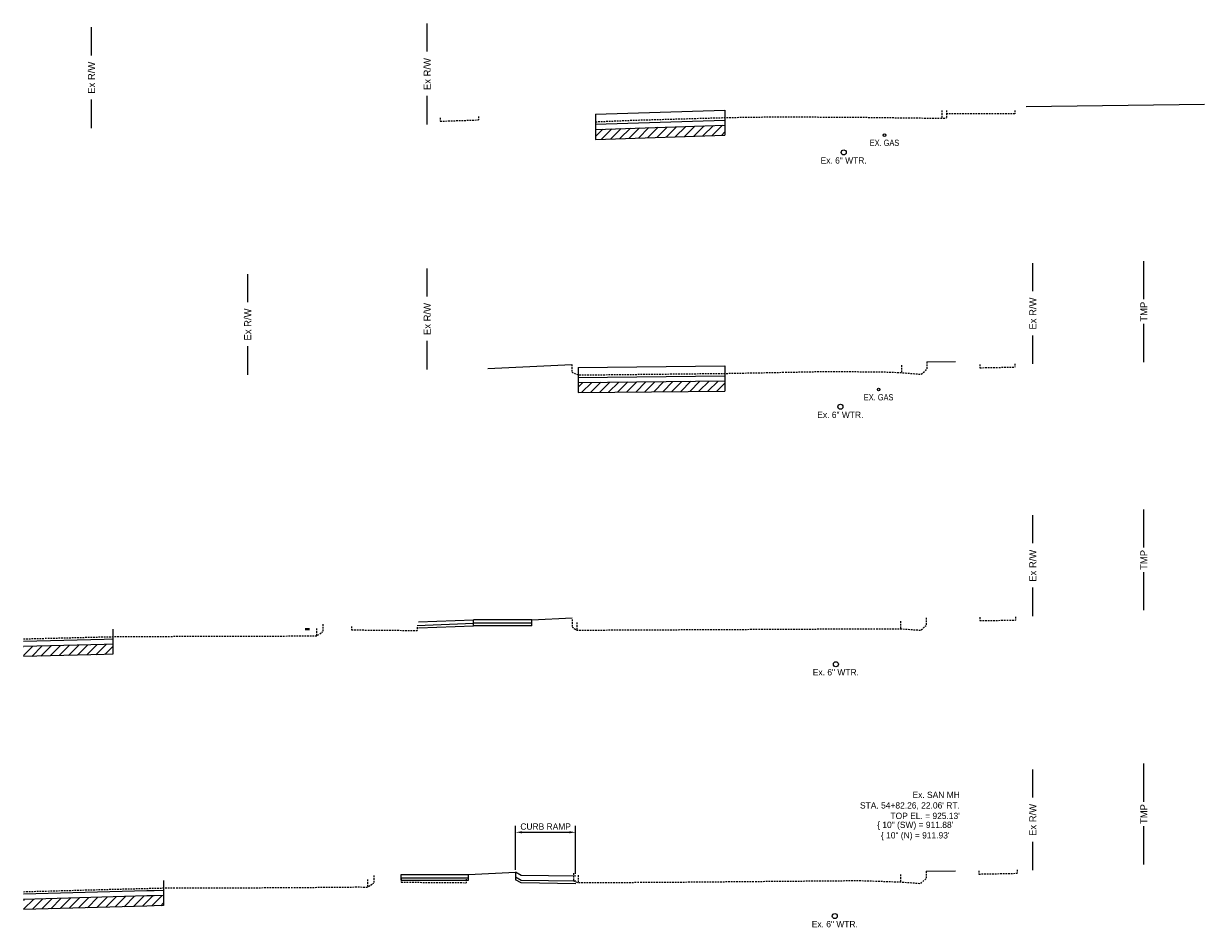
# Model space of a CAD drawing. Header units: feet. Extents: x 1491184 to 1492087, y 336530 to 337165.
# Tile 7 of 13: x 1491184 to 1491301, y 336854 to 336944. Entities that reach past the tile are written whole.
import ezdxf

# ---------------------------------------------------------------- set-up
doc = ezdxf.new("R2010")
doc.units = ezdxf.units.FT
doc.header["$MEASUREMENT"] = 0
doc.linetypes.add('OhDOT_USTN3', pattern=[0.22, 0.165, -0.055])
for name, color, linetype in [('PV_P_Curb', 6, 'Continuous'), ('RW_P_Esmt_TMP', 8, 'esmtmppr'), ('RW_X_Right_of_Way', 50, 'rowex'), ('SC_Shading1', 247, 'Continuous'), ('UT_X_Gas', 52, 'gasex'), ('UT_X_Gas_Text', 56, 'Continuous'), ('UT_X_Sanitary_Text', 110, 'Continuous'), ('UT_X_Water', 140, 'waterex'), ('UT_X_Water_Text', 142, 'Continuous'), ('XS_P_Curb', 6, 'Continuous'), ('XS_P_Text_Info', 7, 'Continuous'), ('XS_X_Pavt', 133, 'OhDOT_USTN3')]:
    doc.layers.add(name, color=color, linetype=linetype)
doc.styles.add('Slanted', font='font31.shx', dxfattribs={"height": 0.1})
doc.styles.add('Slanted-Normal', font='font31.shx', dxfattribs={"height": 0.1})
doc.styles.get("Standard").update_dxf_attribs({"font": 'font31.shx'})
doc.styles.add('Straight-Normal', font='font30.shx', dxfattribs={"height": 0.1})
doc.linetypes.add('esmtmppr', pattern='A,1.95,-0.05,["TMP",Slanted,S=1,R=0,X=0,Y=-0.06],-0.35,1.95', length=4.3)
doc.linetypes.add('gasex', pattern='A,0.15,-0.2,0.15,-0.2,0.15,-0.1,["G",Straight-Normal,S=1,R=0,X=0,Y=-0.06],-0.15,0.15,-0.2,0.15,-0.2', length=1.8)
doc.linetypes.add('rowex', pattern='A,0.75,-0.05,["Ex R/W",Straight-Normal,S=1,R=0,X=0,Y=-0.06],-0.7,0.75,-0.3,0.75,-0.3,0.75,-0.3,0.75,-0.3', length=5.7)
doc.linetypes.add('waterex', pattern='A,0.15,-0.2,0.15,-0.2,0.15,-0.1,["W",Straight-Normal,S=1,R=0,X=0,Y=-0.06],-0.25,0.15,-0.2,0.15,-0.2', length=1.9)
doc.dimstyles.new('COEC', dxfattribs={"dimscale": 13.9, "dimtxt": 0.18, "dimasz": 0.18, "dimexe": 0.18, "dimexo": 0.0625, "dimgap": 0.09, "dimtad": 1, "dimzin": 0, "dimdsep": 46, "dimtxsty": 'Standard', "dimcen": 0.09, "dimclrd": 256, "dimclre": 256, "dimclrt": 256, "dimaunit": 1, "dimadec": 4, "dimazin": 0, "dimtfac": 1, "dimtofl": 0, "dimtmove": 0, "dimatfit": 3, "dimfxl": 1, "dimtolj": 1, "dimtzin": 0, "dimlwd": -1, "dimlwe": -1, "dimarcsym": 0})

# ---------------------------------------------------------------- blocks, each defined once
blk = doc.blocks.new('*U1173')
at = {"layer": 'UT_X_Sanitary_Text', "color": 110, "linetype": 'Continuous', "lineweight": -3, "char_height": 0.625, "style": 'Slanted-Normal'}
for s, insert, attachment_point in [("Ex. SAN MH\\PSTA. 54+82.26, 22.06' {\\FFONT31.SHX|C0;\\C5;RT}.\\PTOP EL. = 925.13'", (1491276.28, 336866.32, 925.13), 6), ('{\\C256;\\{ 10" (SW) = 911.88\'}\\P{\\C256;\\{ 10" (N) = 911.93\'}', (1491271.86, 336864.71, 925.13), 2)]:
    blk.add_mtext(s, dxfattribs=dict(at, insert=insert, attachment_point=attachment_point))
blk = doc.blocks.new('*D1177')
at = {"layer": 'Defpoints', "color": 0, "transparency": 16777216}
for p in [(1491238.21, 336863.66), (1491232.26, 336859.69), (1491238.21, 336859.3)]:
    blk.add_point(p, dxfattribs=at)
at = {"layer": 'XS_P_Text_Info', "transparency": 16777216}
for p, q in [((1491232.26, 336859.94), (1491232.26, 336864.28)), ((1491238.21, 336859.55), (1491238.21, 336864.28)), ((1491232.88, 336863.66), (1491237.59, 336863.66))]:
    blk.add_line(p, q, dxfattribs=at)
for points in [[(1491232.88, 336863.76), (1491232.88, 336863.55), (1491232.26, 336863.66)], [(1491237.59, 336863.76), (1491237.59, 336863.55), (1491238.21, 336863.66)]]:
    blk.add_solid(points, dxfattribs=at)
at = {"layer": 'XS_P_Text_Info', "transparency": 16777216, "insert": (1491235.24, 336864.22), "char_height": 0.625, "attachment_point": 5}
blk.add_mtext('\\A1;CURB RAMP', dxfattribs=at)

msp = doc.modelspace()

# ---------------------------------------------------------------- hatches: boundary and pattern name
at = {"layer": 'SC_Shading1'}
h = msp.add_hatch(dxfattribs=at)
h.set_pattern_fill('ANSI31', color=256, scale=5)
h.set_pattern_definition([(45, (-30.4687, 149.93414), (-0.44194173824, 0.44194173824), [])])
h.paths.add_polyline_path([(1491240.172, 336933.34), (1491252.995, 336933.757), (1491252.995, 336932.757), (1491240.172, 336932.34)])
h = msp.add_hatch(dxfattribs=at)
h.set_pattern_fill('ANSI31', color=256, scale=5)
h.set_pattern_definition([(45, (-32.50604, 124.7616), (-0.44194173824, 0.44194173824), [])])
h.paths.add_polyline_path([(1491238.451, 336908.24), (1491252.995, 336908.399), (1491252.995, 336907.399), (1491238.451, 336907.24)])
h = msp.add_hatch(dxfattribs=at)
h.set_pattern_fill('ANSI31', color=256, scale=5)
h.set_pattern_definition([(45, (-88.3252, 99.0458), (-0.44194173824, 0.44194173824), [])])
h.paths.add_polyline_path([(1491183.512, 336882.078), (1491191.483, 336882.282), (1491192.349, 336882.304), (1491192.349, 336881.304), (1491191.483, 336881.282), (1491183.512, 336881.078)])
h = msp.add_hatch(dxfattribs=at)
h.set_pattern_fill('ANSI31', color=256, scale=5)
h.set_pattern_definition([(45, (-95.59464, 73.7049), (-0.44194173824, 0.44194173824), [])])
h.paths.add_polyline_path([(1491196.435, 336857.364), (1491197.387, 336857.388), (1491197.387, 336856.388), (1491196.435, 336856.364), (1491183.512, 336856.007), (1491183.512, 336857.007)])

# ---------------------------------------------------------------- linework, layer by layer
at = {"layer": 'PV_P_Curb', "flags": 128}
for points in [[(1491282.842, 336935.619), (1491300.512, 336935.822)], [(1491273.012, 336910.277), (1491275.842, 336910.313)], [(1491222.512, 336884.169), (1491228.076, 336884.386)], [(1491222.649, 336884.504), (1491228.076, 336884.712)], [(1491222.649, 336883.921), (1491228.076, 336884.129)], [(1491220.937, 336858.894), (1491220.937, 336859.477)], [(1491220.937, 336859.477), (1491227.601, 336859.477)], [(1491227.601, 336859.477), (1491232.258, 336859.692)], [(1491227.601, 336858.894), (1491227.601, 336859.477)], [(1491272.932, 336859.811), (1491275.842, 336859.834)], [(1491220.937, 336859.144), (1491227.601, 336859.144)], [(1491220.937, 336858.894), (1491227.601, 336858.894)]]:
    msp.add_lwpolyline(points, dxfattribs=at)
at = {"layer": 'RW_P_Esmt_TMP', "flags": 128}
for points in [[(1491294.512, 336916.489), (1491294.512, 336920.263)], [(1491294.512, 336910.263), (1491294.512, 336914.053)], [(1491294.512, 336891.885), (1491294.512, 336895.659)], [(1491294.512, 336885.659), (1491294.512, 336889.449)], [(1491294.512, 336866.69), (1491294.512, 336870.464)], [(1491294.512, 336860.464), (1491294.512, 336864.254)]]:
    msp.add_lwpolyline(points, dxfattribs=at)
at = {"layer": 'RW_X_Right_of_Way', "linetype": 'Continuous', "flags": 128}
for points in [[(1491223.512, 336941.043), (1491223.512, 336943.822)], [(1491190.245, 336940.676), (1491190.245, 336943.455)], [(1491223.512, 336933.822), (1491223.512, 336936.663)], [(1491190.245, 336933.455), (1491190.245, 336936.295)], [(1491223.512, 336916.762), (1491223.512, 336919.541)], [(1491283.512, 336917.301), (1491283.512, 336920.08)], [(1491205.72, 336916.215), (1491205.72, 336918.994)], [(1491223.512, 336909.541), (1491223.512, 336912.382)], [(1491283.512, 336910.08), (1491283.512, 336912.92)], [(1491205.72, 336908.994), (1491205.72, 336911.834)], [(1491283.512, 336892.302), (1491283.512, 336895.08)], [(1491283.512, 336885.08), (1491283.512, 336887.921)], [(1491283.512, 336867.106), (1491283.512, 336869.885)], [(1491283.512, 336859.885), (1491283.512, 336862.726)]]:
    msp.add_lwpolyline(points, dxfattribs=at)
at = {"layer": 'UT_X_Gas'}
for centre in [(1491268.815, 336932.766), (1491268.234, 336907.545)]:
    msp.add_circle(centre, 0.125, dxfattribs=at)
at = {"layer": 'UT_X_Water'}
for centre in [(1491264.771, 336931.055), (1491264.443, 336905.839), (1491263.996, 336880.314), (1491263.891, 336855.353)]:
    msp.add_circle(centre, 0.25, dxfattribs=at)
at = {"layer": 'XS_P_Curb', "flags": 128}
for points in [[(1491240.172, 336934.84), (1491252.995, 336935.257)], [(1491240.172, 336934.84), (1491240.172, 336933.34)], [(1491252.995, 336935.257), (1491252.995, 336933.757)], [(1491240.172, 336933.84), (1491252.995, 336934.257)], [(1491240.172, 336933.34), (1491252.995, 336933.757)], [(1491240.172, 336933.34), (1491240.172, 336932.34)], [(1491252.995, 336933.757), (1491252.995, 336932.757)], [(1491240.172, 336932.34), (1491252.995, 336932.757)], [(1491229.504, 336909.638), (1491237.824, 336910.034)], [(1491238.451, 336909.74), (1491252.995, 336909.899)], [(1491238.451, 336909.74), (1491238.451, 336908.24)], [(1491252.995, 336909.899), (1491252.995, 336908.399)], [(1491238.451, 336908.74), (1491252.995, 336908.899)], [(1491238.451, 336908.24), (1491252.995, 336908.399)], [(1491238.451, 336908.24), (1491238.451, 336907.24)], [(1491238.451, 336907.24), (1491252.995, 336907.399)], [(1491252.995, 336908.399), (1491252.995, 336907.399)], [(1491233.887, 336884.712), (1491228.076, 336884.712)], [(1491228.076, 336884.129), (1491228.076, 336884.712)], [(1491233.887, 336884.386), (1491228.076, 336884.386)], [(1491233.887, 336884.129), (1491228.076, 336884.129)], [(1491233.887, 336884.712), (1491237.852, 336884.902)], [(1491233.887, 336884.129), (1491233.887, 336884.712)], [(1491192.349, 336882.804), (1491191.483, 336882.782), (1491183.512, 336882.578)], [(1491192.349, 336883.804), (1491192.349, 336882.304)], [(1491211.398, 336883.869), (1491211.834, 336883.874)], [(1491211.398, 336883.744), (1491211.834, 336883.749)], [(1491192.349, 336882.304), (1491191.483, 336882.282), (1491183.512, 336882.078)], [(1491192.349, 336882.304), (1491192.349, 336881.304)], [(1491192.349, 336881.304), (1491191.483, 336881.282), (1491183.512, 336881.078)], [(1491232.813, 336859.387), (1491232.258, 336859.692)], [(1491232.258, 336859.692), (1491232.258, 336858.942)], [(1491238.214, 336859.3), (1491232.819, 336859.384)], [(1491197.387, 336858.888), (1491197.387, 336857.388)], [(1491232.813, 336858.887), (1491232.258, 336859.192)], [(1491232.813, 336858.637), (1491232.258, 336858.942)], [(1491238.214, 336858.8), (1491232.819, 336858.884)], [(1491238.214, 336858.55), (1491232.819, 336858.634)], [(1491197.387, 336857.888), (1491196.435, 336857.864), (1491195.731, 336857.843), (1491183.512, 336857.507)], [(1491197.387, 336857.388), (1491196.435, 336857.364), (1491195.731, 336857.343), (1491183.512, 336857.007)], [(1491197.387, 336857.388), (1491197.387, 336856.388)], [(1491197.387, 336856.388), (1491196.435, 336856.364), (1491195.731, 336856.343), (1491183.512, 336856.007)]]:
    msp.add_lwpolyline(points, dxfattribs=at)
at = {"layer": 'XS_X_Pavt', "flags": 128}
for points in [[(1491224.775, 336934.481), (1491224.775, 336934.148)], [(1491224.775, 336934.148), (1491228.582, 336934.275)], [(1491228.582, 336934.608), (1491228.582, 336934.275)], [(1491240.172, 336934.84), (1491240.172, 336934.09)], [(1491240.172, 336934.09), (1491244.069, 336934.253), (1491248.791, 336934.387), (1491253.512, 336934.521), (1491258.934, 336934.593), (1491261.037, 336934.572), (1491267.512, 336934.528), (1491271.245, 336934.479), (1491274.504, 336934.445), (1491274.943, 336934.474)], [(1491274.504, 336935.195), (1491274.504, 336934.445)], [(1491274.943, 336935.224), (1491274.943, 336934.474)], [(1491281.719, 336934.868), (1491274.953, 336934.891), (1491274.943, 336934.891)], [(1491281.719, 336935.201), (1491281.719, 336934.868)], [(1491237.824, 336910.034), (1491237.824, 336909.284)], [(1491238.451, 336909.74), (1491238.451, 336908.99)], [(1491270.499, 336909.973), (1491270.499, 336909.223)], [(1491272.998, 336910.278), (1491272.998, 336909.528)], [(1491278.274, 336910.04), (1491278.274, 336909.706)], [(1491278.274, 336909.706), (1491281.745, 336909.777)], [(1491281.745, 336910.11), (1491281.745, 336909.777)], [(1491237.824, 336909.284), (1491238.451, 336908.99), (1491245.982, 336909.072), (1491253.512, 336909.155), (1491258.769, 336909.256), (1491263.416, 336909.351), (1491269.073, 336909.285), (1491270.499, 336909.223), (1491272.456, 336909.066), (1491272.998, 336909.528)], [(1491213.153, 336884.284), (1491213.153, 336883.534)], [(1491216.014, 336884.054), (1491216.014, 336883.721)], [(1491222.516, 336883.995), (1491222.516, 336883.662)], [(1491237.854, 336884.754), (1491237.854, 336884.004)], [(1491237.854, 336884.004), (1491238.339, 336883.696), (1491240.352, 336883.705), (1491245.926, 336883.731), (1491253.512, 336883.766), (1491268.382, 336883.84), (1491270.4, 336883.833), (1491272.407, 336883.689), (1491272.949, 336884.162)], [(1491238.339, 336884.446), (1491238.339, 336883.696)], [(1491270.4, 336884.583), (1491270.4, 336883.833)], [(1491272.949, 336884.912), (1491272.949, 336884.162)], [(1491278.271, 336884.98), (1491278.271, 336884.647)], [(1491278.271, 336884.647), (1491281.803, 336884.685)], [(1491281.803, 336885.018), (1491281.803, 336884.685)], [(1491183.512, 336882.832), (1491188.299, 336882.952), (1491193.353, 336883.075), (1491196.877, 336883.08), (1491206.216, 336883.09), (1491212.02, 336883.133), (1491212.545, 336883.121), (1491213.153, 336883.534)], [(1491212.545, 336883.871), (1491212.545, 336883.121)], [(1491216.014, 336883.721), (1491222.516, 336883.662)], [(1491238, 336859.603), (1491238, 336858.853)], [(1491238.459, 336859.419), (1491238.459, 336858.669)], [(1491270.403, 336859.485), (1491270.403, 336858.735)], [(1491272.932, 336859.811), (1491272.932, 336859.061)], [(1491278.163, 336859.851), (1491278.163, 336859.518)], [(1491278.163, 336859.518), (1491281.977, 336859.592)], [(1491281.977, 336859.925), (1491281.977, 336859.592)], [(1491183.512, 336857.77), (1491191.119, 336857.98), (1491197.784, 336858.148), (1491201.864, 336858.14), (1491210.926, 336858.186), (1491216.752, 336858.238), (1491217.571, 336858.219), (1491218.211, 336858.624)], [(1491217.571, 336858.969), (1491217.571, 336858.219)], [(1491218.211, 336859.374), (1491218.211, 336858.624)], [(1491220.938, 336859.043), (1491220.938, 336858.71)], [(1491220.938, 336858.71), (1491227.36, 336858.661)], [(1491227.36, 336858.994), (1491227.36, 336858.661)], [(1491238, 336858.853), (1491238.459, 336858.669), (1491240.871, 336858.676), (1491248.623, 336858.724), (1491253.512, 336858.766), (1491259.9, 336858.819), (1491266.288, 336858.873), (1491270.403, 336858.735), (1491272.394, 336858.587), (1491272.932, 336859.061)]]:
    msp.add_lwpolyline(points, dxfattribs=at)

# ---------------------------------------------------------------- block references
at = {"layer": 'UT_X_Sanitary_Text', "color": 110, "linetype": 'Continuous', "lineweight": -3}
msp.add_blockref('*U1173', (0, 0), dxfattribs=at)

# ---------------------------------------------------------------- texts
at = {"layer": 'RW_P_Esmt_TMP', "char_height": 0.7, "attachment_point": 5, "rotation": 90}
for insert in [(1491294.512, 336915.263), (1491294.512, 336890.659), (1491294.512, 336865.464)]:
    msp.add_mtext_dynamic_manual_height_columns('TMP', width=5.02794, gutter_width=10, heights=[0], dxfattribs=dict(at, insert=insert))
at = {"layer": 'RW_X_Right_of_Way', "char_height": 0.7, "attachment_point": 5, "rotation": 90}
for insert in [(1491223.512, 336938.822), (1491190.245, 336938.455), (1491223.512, 336914.541), (1491283.512, 336915.08), (1491205.72, 336913.994), (1491283.512, 336890.08), (1491283.512, 336864.885)]:
    msp.add_mtext_dynamic_manual_height_columns('Ex R/W', width=7.52448, gutter_width=10, heights=[0], dxfattribs=dict(at, insert=insert))
at = {"layer": 'UT_X_Gas_Text', "char_height": 0.625, "attachment_point": 5}
for insert in [(1491268.815, 336931.997), (1491268.234, 336906.776)]:
    msp.add_mtext_dynamic_manual_height_columns('{\\W0.7;EX. GAS}', width=5.49708, gutter_width=10, heights=[0], dxfattribs=dict(at, insert=insert))
at = {"layer": 'UT_X_Water_Text', "char_height": 0.625, "attachment_point": 5}
for insert in [(1491264.771, 336930.254), (1491264.443, 336905.038), (1491263.996, 336879.513), (1491263.891, 336854.552)]:
    msp.add_mtext_dynamic_manual_height_columns('Ex. 6" WTR.', width=5.91366, gutter_width=10, heights=[0], dxfattribs=dict(at, insert=insert))

# ---------------------------------------------------------------- dimensions: what is measured, and where the dimension line sits
at = {"layer": 'XS_P_Text_Info'}
dim = msp.add_linear_dim(base=(1491238.214, 336863.658), p1=(1491232.258, 336859.692), p2=(1491238.214, 336859.3), text='CURB RAMP', dimstyle='COEC', override={"dimscale": 5, "dimtxt": 0.125, "dimasz": 0.125, "dimexe": 0.125, "dimexo": 0.05, "dimgap": 0.05}, dxfattribs=at)
dim.commit()
dim.dimension.update_dxf_attribs({"geometry": '*D1177', "text_midpoint": (1491235.236, 336864.22)})

doc.saveas('drawing.dxf')
